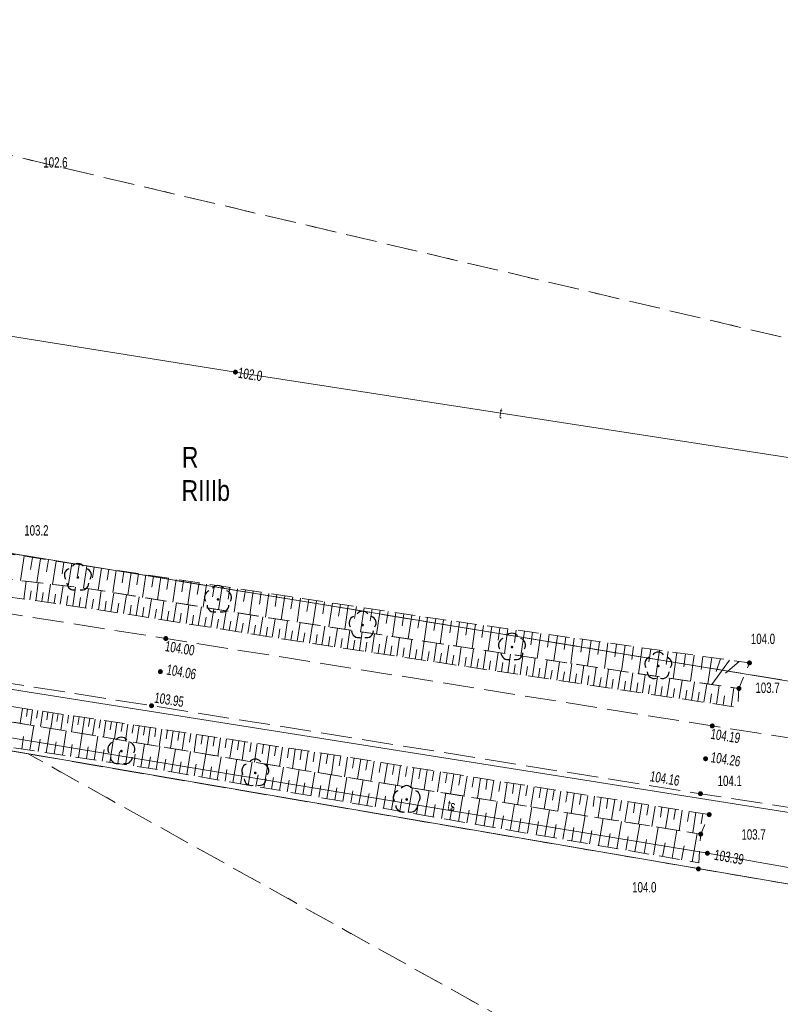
# Model space of a CAD drawing. Header units: inches. Extents: x 6497603 to 6502483, y 5925790 to 5934357.
# Tile 66 of 256: x 6500238 to 6500293, y 5926230 to 5926301. Entities that reach past the tile are written whole.
import ezdxf
from ezdxf.enums import TextEntityAlignment as Align

# ---------------------------------------------------------------- set-up
doc = ezdxf.new("R2010")
doc.units = ezdxf.units.IN
doc.header["$MEASUREMENT"] = 0
for name, pattern in [('1.5_0.75', [2.25, 1.5, -0.75]), ('2.25_0.75', [3, 2.25, -0.75]), ('219-1000', [0, 0]), ('egkk-1000', [3, 2.25, -0.75]), ('egug-1000', [1.5, 0.75, -0.75])]:
    doc.linetypes.add(name, pattern=pattern)
for name, color, linetype in [('000 Inne (niezydentyfikowane)', 7, 'Continuous'), ('209-oznaczenie konturu klasyfikacyjnego', 7, 'Continuous'), ('210-oznaczenie konturu użytku gruntowego', 7, 'Continuous'), ('217-kontur klasyfikacyjny', 7, 'Continuous'), ('218-kontur użytku gruntowego', 7, 'Continuous'), ('219-działka ewidencyjna', 7, 'Continuous'), ('drzewo liściaste', 7, 'Continuous'), ('jezdnia', 7, 'Continuous'), ('pikieta naturalna', 7, 'Continuous'), ('pikieta naturalna-Atr2', 7, 'Continuous'), ('pikieta sztuczna', 7, 'Continuous'), ('pikieta sztuczna-Atr2', 7, 'Continuous'), ('przewód telekomunikacyjny podziemny', 7, 'Continuous'), ('przewód telekomunikacyjny podziemny-Atr1', 7, 'Continuous'), ('rzędna', 7, 'Continuous'), ('rzędna-Atr2', 7, 'Continuous'), ('skarpa nieumocniona', 7, 'Continuous')]:
    doc.layers.add(name, color=color, linetype=linetype)
doc.styles.get("Standard").update_dxf_attribs({"font": 'arial.ttf'})

# ---------------------------------------------------------------- blocks, each defined once
blk = doc.blocks.new('OP021')
at = {"linetype": 'Continuous', "lineweight": 13}
h = blk.add_hatch(color=0, dxfattribs=at)
edge = h.paths.add_edge_path()
edge.add_arc((0, 0), 0.1, 0, 360)
at = {"color": 0, "linetype": 'Continuous', "lineweight": -3}
for centre, start, end in [((0, 0.5), 38.316, 141.684), ((-0.476, 0.154), 110.388, 213.756), ((0.476, 0.154), 326.244, 69.612), ((-0.294, -0.404), 182.272, 285.64), ((0.294, -0.404), 254.36, 357.728), ((0.294, -0.404), 254.36, 357.728)]:
    blk.add_arc(centre, 0.5, start, end, dxfattribs=at)
blk = doc.blocks.new('PW01')
at = {"linetype": 'Continuous', "lineweight": 13}
h = blk.add_hatch(color=0, dxfattribs=at)
edge = h.paths.add_edge_path()
edge.add_arc((0, 0), 0.18, 0, 360)

msp = doc.modelspace()

# ---------------------------------------------------------------- linework, layer by layer
at = {"layer": '000 Inne (niezydentyfikowane)', "color": 7, "linetype": 'Continuous', "lineweight": 18, "flags": 128}
for points in [[(6500238.61, 5926262.28), (6500238.33, 5926260.52)], [(6500239.2, 5926262.19), (6500239.06, 5926261.32)], [(6500239.78, 5926262.1), (6500239.51, 5926260.38)], [(6500240.35, 5926262.01), (6500240.22, 5926261.16)], [(6500240.92, 5926261.92), (6500240.66, 5926260.25)], [(6500241.48, 5926261.84), (6500241.35, 5926261.01)], [(6500242.04, 5926261.75), (6500241.78, 5926260.11)], [(6500242.58, 5926261.66), (6500242.46, 5926260.86)], [(6500243.13, 5926261.58), (6500242.88, 5926259.98)], [(6500243.66, 5926261.5), (6500243.54, 5926260.71)], [(6500244.19, 5926261.42), (6500243.95, 5926259.83)], [(6500244.72, 5926261.34), (6500244.6, 5926260.54)], [(6500245.25, 5926261.26), (6500245.01, 5926259.65)], [(6500245.79, 5926261.18), (6500245.67, 5926260.37)], [(6500246.32, 5926261.1), (6500246.08, 5926259.48)], [(6500238.58, 5926259.19), (6500238.75, 5926260.47)], [(6500239.44, 5926259.07), (6500239.62, 5926260.37)], [(6500246.86, 5926261.02), (6500246.74, 5926260.21)], [(6500247.4, 5926260.93), (6500247.15, 5926259.31)], [(6500247.94, 5926260.85), (6500247.82, 5926260.04)], [(6500248.48, 5926260.77), (6500248.24, 5926259.13)], [(6500249.03, 5926260.69), (6500248.9, 5926259.87)], [(6500249.58, 5926260.61), (6500249.33, 5926258.96)], [(6500250.12, 5926260.52), (6500250, 5926259.7)], [(6500250.67, 5926260.44), (6500250.42, 5926258.78)], [(6500251.23, 5926260.36), (6500251.1, 5926259.52)], [(6500239.01, 5926259.13), (6500239.1, 5926259.78)], [(6500239.88, 5926259.01), (6500239.97, 5926259.67)], [(6500240.32, 5926258.95), (6500240.51, 5926260.26)], [(6500241.21, 5926258.82), (6500241.41, 5926260.16)], [(6500242.11, 5926258.69), (6500242.32, 5926260.05)], [(6500243.04, 5926258.55), (6500243.24, 5926259.94)], [(6500243.96, 5926258.41), (6500244.17, 5926259.79)], [(6500244.87, 5926258.27), (6500245.08, 5926259.64)], [(6500251.78, 5926260.27), (6500251.53, 5926258.6)], [(6500252.34, 5926260.19), (6500252.21, 5926259.35)], [(6500252.9, 5926260.1), (6500252.64, 5926258.42)], [(6500253.46, 5926260.02), (6500253.33, 5926259.18)], [(6500254.02, 5926259.93), (6500253.76, 5926258.24)], [(6500254.58, 5926259.85), (6500254.45, 5926259)], [(6500255.15, 5926259.76), (6500254.89, 5926258.06)], [(6500255.71, 5926259.68), (6500255.59, 5926258.82)], [(6500240.76, 5926258.89), (6500240.86, 5926259.55)], [(6500241.66, 5926258.75), (6500241.76, 5926259.43)], [(6500242.57, 5926258.62), (6500242.68, 5926259.3)], [(6500243.5, 5926258.48), (6500243.6, 5926259.17)], [(6500244.42, 5926258.34), (6500244.52, 5926259.03)], [(6500245.78, 5926258.14), (6500246, 5926259.5)], [(6500246.69, 5926257.99), (6500246.9, 5926259.35)], [(6500247.59, 5926257.85), (6500247.8, 5926259.2)], [(6500248.49, 5926257.71), (6500248.7, 5926259.06)], [(6500256.28, 5926259.59), (6500256.02, 5926257.87)], [(6500256.86, 5926259.51), (6500256.73, 5926258.65)], [(6500257.43, 5926259.42), (6500257.17, 5926257.7)], [(6500258, 5926259.33), (6500257.87, 5926258.47)], [(6500258.57, 5926259.25), (6500258.31, 5926257.53)], [(6500259.15, 5926259.16), (6500259.02, 5926258.3)], [(6500259.72, 5926259.07), (6500259.46, 5926257.35)], [(6500260.29, 5926258.99), (6500260.16, 5926258.13)], [(6500245.33, 5926258.2), (6500245.43, 5926258.89)], [(6500246.23, 5926258.06), (6500246.34, 5926258.74)], [(6500247.14, 5926257.92), (6500247.25, 5926258.6)], [(6500248.04, 5926257.78), (6500248.15, 5926258.45)], [(6500248.94, 5926257.64), (6500249.05, 5926258.31)], [(6500249.39, 5926257.56), (6500249.6, 5926258.91)], [(6500250.29, 5926257.42), (6500250.5, 5926258.77)], [(6500251.18, 5926257.28), (6500251.4, 5926258.62)], [(6500252.08, 5926257.14), (6500252.29, 5926258.48)], [(6500252.97, 5926257), (6500253.18, 5926258.33)], [(6500260.87, 5926258.9), (6500260.61, 5926257.18)], [(6500261.44, 5926258.81), (6500261.31, 5926257.95)], [(6500262.01, 5926258.73), (6500261.75, 5926257.01)], [(6500262.59, 5926258.64), (6500262.46, 5926257.78)], [(6500263.16, 5926258.55), (6500262.9, 5926256.83)], [(6500263.73, 5926258.47), (6500263.6, 5926257.61)], [(6500264.3, 5926258.38), (6500264.04, 5926256.66)], [(6500264.88, 5926258.29), (6500264.75, 5926257.43)], [(6500265.45, 5926258.21), (6500265.19, 5926256.49)], [(6500249.84, 5926257.49), (6500249.95, 5926258.17)], [(6500250.73, 5926257.35), (6500250.84, 5926258.02)], [(6500251.63, 5926257.21), (6500251.74, 5926257.88)], [(6500252.52, 5926257.07), (6500252.63, 5926257.74)], [(6500253.41, 5926256.93), (6500253.52, 5926257.59)], [(6500253.86, 5926256.86), (6500254.07, 5926258.19)], [(6500254.75, 5926256.71), (6500254.96, 5926258.05)], [(6500255.63, 5926256.57), (6500255.85, 5926257.9)], [(6500256.52, 5926256.43), (6500256.73, 5926257.77)], [(6500257.42, 5926256.29), (6500257.63, 5926257.63)], [(6500266.02, 5926258.12), (6500265.89, 5926257.26)], [(6500266.6, 5926258.03), (6500266.34, 5926256.31)], [(6500267.17, 5926257.95), (6500267.04, 5926257.09)], [(6500267.74, 5926257.86), (6500267.48, 5926256.14)], [(6500268.32, 5926257.77), (6500268.19, 5926256.91)], [(6500268.89, 5926257.69), (6500268.65, 5926255.96)], [(6500269.47, 5926257.61), (6500269.34, 5926256.74)], [(6500270.04, 5926257.53), (6500269.8, 5926255.79)], [(6500254.3, 5926256.78), (6500254.41, 5926257.45)], [(6500255.19, 5926256.64), (6500255.3, 5926257.31)], [(6500256.08, 5926256.5), (6500256.18, 5926257.17)], [(6500256.97, 5926256.36), (6500257.07, 5926257.03)], [(6500257.86, 5926256.22), (6500257.97, 5926256.89)], [(6500258.31, 5926256.15), (6500258.53, 5926257.49)], [(6500259.21, 5926256.01), (6500259.43, 5926257.36)], [(6500260.11, 5926255.87), (6500260.32, 5926257.22)], [(6500261.02, 5926255.74), (6500261.22, 5926257.09)], [(6500261.92, 5926255.6), (6500262.12, 5926256.95)], [(6500262.81, 5926255.47), (6500263.02, 5926256.82)], [(6500270.62, 5926257.45), (6500270.5, 5926256.58)], [(6500271.2, 5926257.37), (6500270.96, 5926255.62)], [(6500271.78, 5926257.28), (6500271.66, 5926256.41)], [(6500272.37, 5926257.2), (6500272.12, 5926255.44)], [(6500272.96, 5926257.12), (6500272.83, 5926256.23)], [(6500273.54, 5926257.04), (6500273.29, 5926255.26)], [(6500274.13, 5926256.95), (6500274.01, 5926256.06)], [(6500274.73, 5926256.87), (6500274.48, 5926255.08)], [(6500275.32, 5926256.79), (6500275.2, 5926255.89)], [(6500258.76, 5926256.08), (6500258.87, 5926256.75)], [(6500259.66, 5926255.94), (6500259.76, 5926256.62)], [(6500260.57, 5926255.8), (6500260.67, 5926256.48)], [(6500261.47, 5926255.67), (6500261.57, 5926256.34)], [(6500262.37, 5926255.53), (6500262.47, 5926256.21)], [(6500263.71, 5926255.33), (6500263.91, 5926256.68)], [(6500264.61, 5926255.2), (6500264.81, 5926256.54)], [(6500265.51, 5926255.07), (6500265.71, 5926256.41)], [(6500266.4, 5926254.93), (6500266.6, 5926256.27)], [(6500267.29, 5926254.8), (6500267.49, 5926256.14)], [(6500275.92, 5926256.7), (6500275.66, 5926254.9)], [(6500276.52, 5926256.62), (6500276.39, 5926255.71)], [(6500277.12, 5926256.53), (6500276.86, 5926254.72)], [(6500277.72, 5926256.45), (6500277.59, 5926255.54)], [(6500278.32, 5926256.36), (6500278.07, 5926254.54)], [(6500278.93, 5926256.28), (6500278.8, 5926255.36)], [(6500279.54, 5926256.19), (6500279.28, 5926254.36)], [(6500280.15, 5926256.11), (6500280.02, 5926255.18)], [(6500263.26, 5926255.4), (6500263.36, 5926256.07)], [(6500264.16, 5926255.27), (6500264.26, 5926255.94)], [(6500265.06, 5926255.13), (6500265.16, 5926255.8)], [(6500265.95, 5926255), (6500266.05, 5926255.67)], [(6500266.85, 5926254.86), (6500266.95, 5926255.54)], [(6500267.74, 5926254.73), (6500267.84, 5926255.4)], [(6500268.19, 5926254.66), (6500268.39, 5926256)], [(6500269.08, 5926254.53), (6500269.28, 5926255.87)], [(6500269.97, 5926254.4), (6500270.17, 5926255.73)], [(6500270.86, 5926254.26), (6500271.06, 5926255.6)], [(6500271.75, 5926254.13), (6500271.95, 5926255.47)], [(6500280.76, 5926256.02), (6500280.5, 5926254.17)], [(6500281.38, 5926255.93), (6500281.25, 5926255.01)], [(6500282, 5926255.85), (6500281.73, 5926253.99)], [(6500282.61, 5926255.76), (6500282.48, 5926254.83)], [(6500283.23, 5926255.67), (6500282.97, 5926253.8)], [(6500283.86, 5926255.58), (6500283.72, 5926254.65)], [(6500284.48, 5926255.5), (6500284.22, 5926253.62)], [(6500285.1, 5926255.41), (6500284.97, 5926254.47)], [(6500268.63, 5926254.6), (6500268.73, 5926255.27)], [(6500269.52, 5926254.46), (6500269.62, 5926255.13)], [(6500270.42, 5926254.33), (6500270.52, 5926255)], [(6500271.3, 5926254.2), (6500271.4, 5926254.87)], [(6500272.19, 5926254.07), (6500272.29, 5926254.73)], [(6500272.64, 5926254), (6500272.84, 5926255.33)], [(6500273.52, 5926253.87), (6500273.72, 5926255.2)], [(6500274.41, 5926253.73), (6500274.61, 5926255.06)], [(6500275.3, 5926253.6), (6500275.5, 5926254.93)], [(6500276.18, 5926253.47), (6500276.38, 5926254.8)], [(6500277.07, 5926253.33), (6500277.27, 5926254.66)], [(6500285.73, 5926255.32), (6500285.47, 5926253.43)], [(6500286.36, 5926255.23), (6500286.23, 5926254.29)], [(6500286.99, 5926255.14), (6500286.72, 5926253.25)], [(6500287.62, 5926255.05), (6500287.48, 5926254.1)], [(6500288.25, 5926254.96), (6500287.98, 5926253.06)], [(6500289.53, 5926254.78), (6500288.26, 5926253.02)], [(6500288.88, 5926254.88), (6500288.57, 5926253.95)], [(6500290.23, 5926254.69), (6500289.24, 5926253.85)], [(6500273.08, 5926253.93), (6500273.18, 5926254.6)], [(6500273.97, 5926253.8), (6500274.07, 5926254.46)], [(6500274.85, 5926253.67), (6500274.95, 5926254.33)], [(6500275.74, 5926253.53), (6500275.84, 5926254.2)], [(6500276.62, 5926253.4), (6500276.72, 5926254.06)], [(6500277.95, 5926253.2), (6500278.15, 5926254.53)], [(6500278.83, 5926253.07), (6500279.03, 5926254.39)], [(6500279.72, 5926252.94), (6500279.92, 5926254.26)], [(6500280.6, 5926252.8), (6500280.8, 5926254.13)], [(6500281.48, 5926252.67), (6500281.68, 5926254)], [(6500277.51, 5926253.27), (6500277.61, 5926253.93)], [(6500278.39, 5926253.14), (6500278.49, 5926253.8)], [(6500279.28, 5926253), (6500279.38, 5926253.67)], [(6500280.16, 5926252.87), (6500280.26, 5926253.53)], [(6500281.04, 5926252.74), (6500281.14, 5926253.4)], [(6500281.92, 5926252.61), (6500282.02, 5926253.27)], [(6500282.37, 5926252.54), (6500282.56, 5926253.86)], [(6500283.25, 5926252.41), (6500283.45, 5926253.73)], [(6500284.14, 5926252.27), (6500284.34, 5926253.6)], [(6500285.02, 5926252.14), (6500285.22, 5926253.47)], [(6500285.91, 5926252.01), (6500286.11, 5926253.34)], [(6500282.81, 5926252.47), (6500282.91, 5926253.14)], [(6500283.69, 5926252.34), (6500283.79, 5926253)], [(6500284.58, 5926252.21), (6500284.68, 5926252.87)], [(6500285.47, 5926252.07), (6500285.57, 5926252.74)], [(6500286.36, 5926251.94), (6500286.46, 5926252.61)], [(6500286.8, 5926251.87), (6500287, 5926253.21)], [(6500287.69, 5926251.74), (6500287.89, 5926253.07)], [(6500288.59, 5926251.6), (6500288.79, 5926252.94)], [(6500289.66, 5926251.44), (6500289.86, 5926252.78)], [(6500287.25, 5926251.81), (6500287.35, 5926252.47)], [(6500288.14, 5926251.67), (6500288.24, 5926252.34)], [(6500289.07, 5926251.53), (6500289.17, 5926252.2)], [(6500238.49, 5926251.3), (6500238.32, 5926250.22)], [(6500238.85, 5926251.25), (6500238.77, 5926250.7)], [(6500239.21, 5926251.2), (6500239.05, 5926250.1)], [(6500239.58, 5926251.14), (6500239.49, 5926250.59)], [(6500239.94, 5926251.09), (6500239.78, 5926249.98)], [(6500240.31, 5926251.03), (6500240.23, 5926250.47)], [(6500240.69, 5926250.98), (6500240.52, 5926249.85)], [(6500241.06, 5926250.92), (6500240.97, 5926250.36)], [(6500241.43, 5926250.86), (6500241.26, 5926249.73)], [(6500241.81, 5926250.81), (6500241.73, 5926250.24)], [(6500242.19, 5926250.75), (6500242.02, 5926249.6)], [(6500242.57, 5926250.69), (6500242.49, 5926250.12)], [(6500242.96, 5926250.64), (6500242.78, 5926249.48)], [(6500243.34, 5926250.58), (6500243.25, 5926250)], [(6500243.73, 5926250.52), (6500243.55, 5926249.35)], [(6500244.12, 5926250.46), (6500244.03, 5926249.87)], [(6500244.51, 5926250.4), (6500244.33, 5926249.22)], [(6500239.02, 5926248.27), (6500239.29, 5926250.06)], [(6500240.2, 5926248.1), (6500240.47, 5926249.86)], [(6500244.9, 5926250.34), (6500244.81, 5926249.75)], [(6500245.3, 5926250.28), (6500245.12, 5926249.09)], [(6500245.7, 5926250.22), (6500245.61, 5926249.62)], [(6500246.09, 5926250.16), (6500245.91, 5926248.96)], [(6500246.5, 5926250.1), (6500246.41, 5926249.5)], [(6500246.9, 5926250.04), (6500246.72, 5926248.82)], [(6500247.31, 5926249.98), (6500247.21, 5926249.37)], [(6500247.71, 5926249.92), (6500247.53, 5926248.69)], [(6500248.12, 5926249.86), (6500248.03, 5926249.24)], [(6500248.54, 5926249.8), (6500248.35, 5926248.55)], [(6500248.95, 5926249.74), (6500248.86, 5926249.11)], [(6500238.43, 5926248.36), (6500238.56, 5926249.26)], [(6500239.61, 5926248.18), (6500239.75, 5926249.07)], [(6500241.37, 5926247.92), (6500241.63, 5926249.67)], [(6500242.52, 5926247.74), (6500242.79, 5926249.48)], [(6500243.67, 5926247.57), (6500243.93, 5926249.29)], [(6500244.8, 5926247.4), (6500245.06, 5926249.1)], [(6500249.37, 5926249.67), (6500249.18, 5926248.42)], [(6500249.79, 5926249.61), (6500249.69, 5926248.98)], [(6500250.21, 5926249.55), (6500250.02, 5926248.28)], [(6500250.63, 5926249.48), (6500250.54, 5926248.85)], [(6500251.06, 5926249.42), (6500250.87, 5926248.14)], [(6500251.49, 5926249.36), (6500251.39, 5926248.71)], [(6500251.92, 5926249.29), (6500251.72, 5926247.99)], [(6500252.35, 5926249.23), (6500252.25, 5926248.57)], [(6500252.78, 5926249.16), (6500252.59, 5926247.85)], [(6500253.22, 5926249.1), (6500253.12, 5926248.44)], [(6500253.66, 5926249.03), (6500253.46, 5926247.7)], [(6500240.78, 5926248.01), (6500240.92, 5926248.89)], [(6500241.95, 5926247.83), (6500242.08, 5926248.7)], [(6500243.1, 5926247.66), (6500243.23, 5926248.52)], [(6500244.24, 5926247.48), (6500244.37, 5926248.34)], [(6500245.93, 5926247.23), (6500246.18, 5926248.91)], [(6500247.04, 5926247.06), (6500247.29, 5926248.73)], [(6500248.14, 5926246.89), (6500248.39, 5926248.55)], [(6500249.24, 5926246.72), (6500249.52, 5926248.36)], [(6500254.1, 5926248.97), (6500254, 5926248.3)], [(6500254.54, 5926248.9), (6500254.34, 5926247.56)], [(6500254.99, 5926248.83), (6500254.89, 5926248.16)], [(6500255.44, 5926248.76), (6500255.24, 5926247.41)], [(6500255.89, 5926248.7), (6500255.79, 5926248.02)], [(6500256.34, 5926248.63), (6500256.14, 5926247.26)], [(6500256.8, 5926248.56), (6500256.69, 5926247.87)], [(6500257.26, 5926248.49), (6500257.05, 5926247.11)], [(6500257.72, 5926248.42), (6500257.61, 5926247.73)], [(6500258.18, 5926248.35), (6500257.97, 5926246.96)], [(6500258.64, 5926248.28), (6500258.54, 5926247.58)], [(6500245.37, 5926247.31), (6500245.49, 5926248.16)], [(6500246.49, 5926247.14), (6500246.61, 5926247.98)], [(6500247.59, 5926246.98), (6500247.72, 5926247.81)], [(6500248.69, 5926246.81), (6500248.83, 5926247.63)], [(6500250.34, 5926246.53), (6500250.62, 5926248.18)], [(6500251.44, 5926246.34), (6500251.73, 5926247.99)], [(6500252.55, 5926246.14), (6500252.84, 5926247.81)], [(6500253.67, 5926245.95), (6500253.95, 5926247.62)], [(6500259.11, 5926248.21), (6500258.9, 5926246.8)], [(6500259.58, 5926248.14), (6500259.48, 5926247.44)], [(6500260.05, 5926248.07), (6500259.84, 5926246.65)], [(6500260.53, 5926248), (6500260.42, 5926247.29)], [(6500261, 5926247.93), (6500260.79, 5926246.5)], [(6500261.48, 5926247.86), (6500261.36, 5926247.14)], [(6500261.96, 5926247.78), (6500261.73, 5926246.35)], [(6500262.43, 5926247.71), (6500262.32, 5926246.99)], [(6500262.91, 5926247.63), (6500262.68, 5926246.2)], [(6500263.39, 5926247.56), (6500263.28, 5926246.84)], [(6500249.79, 5926246.62), (6500249.93, 5926247.44)], [(6500250.89, 5926246.43), (6500251.03, 5926247.26)], [(6500252, 5926246.24), (6500252.14, 5926247.07)], [(6500253.11, 5926246.05), (6500253.25, 5926246.88)], [(6500254.78, 5926245.76), (6500255.07, 5926247.44)], [(6500255.91, 5926245.57), (6500256.2, 5926247.25)], [(6500257.03, 5926245.37), (6500257.33, 5926247.06)], [(6500258.17, 5926245.18), (6500258.46, 5926246.88)], [(6500263.87, 5926247.48), (6500263.64, 5926246.04)], [(6500264.35, 5926247.4), (6500264.23, 5926246.68)], [(6500264.83, 5926247.33), (6500264.6, 5926245.89)], [(6500265.31, 5926247.25), (6500265.19, 5926246.53)], [(6500265.79, 5926247.17), (6500265.56, 5926245.73)], [(6500266.27, 5926247.1), (6500266.15, 5926246.38)], [(6500266.75, 5926247.02), (6500266.52, 5926245.58)], [(6500267.23, 5926246.94), (6500267.11, 5926246.22)], [(6500267.71, 5926246.87), (6500267.48, 5926245.43)], [(6500254.22, 5926245.86), (6500254.37, 5926246.69)], [(6500255.34, 5926245.66), (6500255.49, 5926246.5)], [(6500256.47, 5926245.47), (6500256.62, 5926246.31)], [(6500259.3, 5926244.98), (6500259.6, 5926246.69)], [(6500260.45, 5926244.78), (6500260.75, 5926246.51)], [(6500261.61, 5926244.58), (6500261.91, 5926246.32)], [(6500262.78, 5926244.38), (6500263.08, 5926246.13)], [(6500268.19, 5926246.79), (6500268.07, 5926246.07)], [(6500268.67, 5926246.72), (6500268.44, 5926245.27)], [(6500269.15, 5926246.64), (6500269.03, 5926245.92)], [(6500269.63, 5926246.56), (6500269.4, 5926245.12)], [(6500270.11, 5926246.49), (6500270, 5926245.76)], [(6500270.59, 5926246.41), (6500270.36, 5926244.96)], [(6500271.08, 5926246.33), (6500270.96, 5926245.61)], [(6500271.56, 5926246.26), (6500271.33, 5926244.81)], [(6500272.04, 5926246.18), (6500271.93, 5926245.45)], [(6500257.6, 5926245.27), (6500257.75, 5926246.12)], [(6500258.73, 5926245.08), (6500258.88, 5926245.93)], [(6500259.88, 5926244.88), (6500260.03, 5926245.74)], [(6500261.03, 5926244.68), (6500261.18, 5926245.55)], [(6500263.95, 5926244.18), (6500264.25, 5926245.94)], [(6500265.13, 5926243.98), (6500265.44, 5926245.75)], [(6500266.33, 5926243.77), (6500266.64, 5926245.56)], [(6500272.52, 5926246.1), (6500272.29, 5926244.65)], [(6500273.01, 5926246.03), (6500272.89, 5926245.3)], [(6500273.49, 5926245.95), (6500273.26, 5926244.5)], [(6500273.97, 5926245.87), (6500273.86, 5926245.15)], [(6500274.46, 5926245.79), (6500274.23, 5926244.34)], [(6500274.94, 5926245.72), (6500274.83, 5926244.99)], [(6500275.43, 5926245.64), (6500275.19, 5926244.19)], [(6500275.91, 5926245.56), (6500275.79, 5926244.84)], [(6500276.39, 5926245.49), (6500276.16, 5926244.03)], [(6500262.19, 5926244.48), (6500262.34, 5926245.35)], [(6500263.36, 5926244.28), (6500263.51, 5926245.16)], [(6500264.54, 5926244.08), (6500264.69, 5926244.96)], [(6500265.73, 5926243.87), (6500265.88, 5926244.77)], [(6500267.53, 5926243.56), (6500267.84, 5926245.37)], [(6500268.74, 5926243.35), (6500269.06, 5926245.17)], [(6500269.96, 5926243.14), (6500270.28, 5926244.98)], [(6500271.19, 5926242.93), (6500271.51, 5926244.78)], [(6500276.88, 5926245.41), (6500276.76, 5926244.68)], [(6500277.36, 5926245.33), (6500277.13, 5926243.88)], [(6500277.85, 5926245.26), (6500277.73, 5926244.53)], [(6500278.33, 5926245.18), (6500278.1, 5926243.72)], [(6500278.82, 5926245.1), (6500278.7, 5926244.37)], [(6500279.31, 5926245.02), (6500279.07, 5926243.57)], [(6500279.79, 5926244.95), (6500279.68, 5926244.22)], [(6500280.28, 5926244.87), (6500280.05, 5926243.41)], [(6500280.76, 5926244.79), (6500280.65, 5926244.06)], [(6500281.25, 5926244.71), (6500281.02, 5926243.25)], [(6500266.93, 5926243.67), (6500267.08, 5926244.57)], [(6500268.14, 5926243.46), (6500268.29, 5926244.36)], [(6500269.35, 5926243.25), (6500269.51, 5926244.16)], [(6500272.44, 5926242.72), (6500272.76, 5926244.58)], [(6500273.69, 5926242.5), (6500274.01, 5926244.38)], [(6500274.95, 5926242.28), (6500275.27, 5926244.18)], [(6500281.74, 5926244.64), (6500281.62, 5926243.91)], [(6500282.22, 5926244.56), (6500281.99, 5926243.1)], [(6500282.71, 5926244.48), (6500282.6, 5926243.75)], [(6500283.2, 5926244.4), (6500282.97, 5926242.94)], [(6500283.69, 5926244.33), (6500283.57, 5926243.59)], [(6500284.18, 5926244.25), (6500283.94, 5926242.78)], [(6500284.66, 5926244.17), (6500284.55, 5926243.44)], [(6500285.15, 5926244.09), (6500284.92, 5926242.63)], [(6500285.64, 5926244.02), (6500285.52, 5926243.28)], [(6500270.58, 5926243.04), (6500270.74, 5926243.96)], [(6500271.81, 5926242.82), (6500271.97, 5926243.75)], [(6500273.06, 5926242.61), (6500273.22, 5926243.54)], [(6500274.31, 5926242.39), (6500274.48, 5926243.34)], [(6500276.21, 5926242.07), (6500276.54, 5926243.97)], [(6500277.49, 5926241.85), (6500277.83, 5926243.77)], [(6500278.78, 5926241.62), (6500279.12, 5926243.56)], [(6500280.08, 5926241.4), (6500280.42, 5926243.35)], [(6500286.13, 5926243.94), (6500285.9, 5926242.47)], [(6500286.62, 5926243.86), (6500286.5, 5926243.13)], [(6500287.11, 5926243.78), (6500286.88, 5926242.31)], [(6500287.6, 5926243.71), (6500287.48, 5926242.97)], [(6500275.58, 5926242.18), (6500275.74, 5926243.12)], [(6500276.85, 5926241.96), (6500277.02, 5926242.91)], [(6500278.14, 5926241.73), (6500278.3, 5926242.7)], [(6500281.39, 5926241.17), (6500281.73, 5926243.14)], [(6500282.71, 5926240.95), (6500283.05, 5926242.93)], [(6500284.04, 5926240.72), (6500284.39, 5926242.71)], [(6500279.43, 5926241.51), (6500279.6, 5926242.48)], [(6500280.74, 5926241.29), (6500280.91, 5926242.27)], [(6500282.05, 5926241.06), (6500282.22, 5926242.05)], [(6500285.39, 5926240.48), (6500285.74, 5926242.5)], [(6500286.84, 5926240.23), (6500287.19, 5926242.26)], [(6500283.38, 5926240.83), (6500283.55, 5926241.83)], [(6500284.71, 5926240.6), (6500284.89, 5926241.6)], [(6500286.08, 5926240.36), (6500286.26, 5926241.37)]]:
    msp.add_lwpolyline(points, dxfattribs=at)
at = {"layer": '217-kontur klasyfikacyjny', "color": 3, "linetype": 'egkk-1000', "lineweight": 18, "flags": 128}
for points in [[(6500313.7, 5926273.3), (6500199.56, 5926300.17)], [(6500202.28, 5926268.29), (6500310.35, 5926250.55)], [(6500238.9, 5926248.01), (6500199.3, 5926254.79)], [(6500287.13, 5926221.18), (6500238.9, 5926248.01)], [(6500312.29, 5926235.45), (6500238.9, 5926248.01)]]:
    msp.add_lwpolyline(points, dxfattribs=at)
at = {"layer": '218-kontur użytku gruntowego', "color": 3, "linetype": 'egug-1000', "lineweight": 18, "flags": 128}
for points in [[(6500313.7, 5926273.3), (6500199.56, 5926300.17)], [(6500202.28, 5926268.29), (6500310.35, 5926250.55)], [(6500238.9, 5926248.01), (6500199.3, 5926254.79)], [(6500287.13, 5926221.18), (6500238.9, 5926248.01)], [(6500312.29, 5926235.45), (6500238.9, 5926248.01)]]:
    msp.add_lwpolyline(points, dxfattribs=at)
at = {"layer": '219-działka ewidencyjna', "color": 3, "linetype": '219-1000', "lineweight": 18, "flags": 128}
for points in [[(6500310.35, 5926250.55), (6500202.28, 5926268.29)], [(6500313.13, 5926240.73), (6500199.91, 5926258.65)], [(6500312.29, 5926235.45), (6500199.3, 5926254.79)]]:
    msp.add_lwpolyline(points, dxfattribs=at)
at = {"layer": 'jezdnia', "color": 7, "linetype": '2.25_0.75', "lineweight": 18, "flags": 128}
msp.add_lwpolyline([(6500445.77, 5926225.13), (6500477.28, 5926219.98), (6500500.52, 5926216.32), (6500551.85, 5926208.28), (6500590.76, 5926201.99), (6500629.65, 5926195.92), (6500668.62, 5926189.73), (6500708.43, 5926183.37), (6500748.42, 5926176.93), (6500779.68, 5926172.04), (6500819.2, 5926165.9), (6500859.43, 5926159.56), (6500898.4, 5926153.26), (6500937.28, 5926147.22), (6500936.91, 5926144.94), (6500936.26, 5926142.38), (6500897.62, 5926148.36), (6500858.2, 5926154.58), (6500818.25, 5926160.88), (6500778.79, 5926167.14), (6500747.81, 5926171.88), (6500707.71, 5926178.38), (6500668.22, 5926184.67), (6500628.62, 5926190.86), (6500589.86, 5926197), (6500551.33, 5926203.18), (6500445.13, 5926220.13), (6500405, 5926226.56), (6500364.89, 5926233), (6500326.44, 5926239.09), (6500287.44, 5926245.14), (6500247.8, 5926251.49), (6500208.32, 5926257.73), (6500171.1, 5926263.74), (6500133.18, 5926269.89), (6500094.21, 5926275.92), (6500053.11, 5926282.47), (6499999.01, 5926290.88), (6499959.84, 5926296.95), (6499921.11, 5926303.13), (6499882.03, 5926309.23), (6499843.48, 5926315.33), (6499804.98, 5926321.39), (6499763.92, 5926325.7), (6499740.11, 5926328.2), (6499708.97, 5926329.7), (6499669.77, 5926331.59), (6499612.14, 5926332.17), (6499590.65, 5926333.3), (6499565.53, 5926335.73), (6499506.81, 5926343.39), (6499422.29, 5926354.7), (6499419.43, 5926354.99), (6499334.27, 5926366.31), (6499289.53, 5926369.55), (6499273.23, 5926369.35), (6499273.01, 5926371.91), (6499272.96, 5926374.41), (6499289.57, 5926374.85), (6499335.06, 5926371.26), (6499420.23, 5926359.86), (6499423.5, 5926359.5), (6499507.59, 5926348.2), (6499566.32, 5926340.5), (6499590.89, 5926338.22), (6499612.24, 5926337), (6499643.43, 5926336.46), (6499669.89, 5926336.53), (6499710.9, 5926336.33), (6499806.11, 5926326.28), (6499844.16, 5926320.23), (6499882.83, 5926314.04), (6499921.69, 5926307.83), (6499960.72, 5926301.83), (6499999.64, 5926295.76), (6500053.85, 5926287.25), (6500095.27, 5926280.64), (6500134.03, 5926274.62), (6500208.98, 5926262.68), (6500248.83, 5926256.34), (6500288.29, 5926250.03), (6500327.08, 5926244.06), (6500365.91, 5926238.01), (6500405.9, 5926231.52)], close=True, dxfattribs=at)
at = {"layer": 'przewód telekomunikacyjny podziemny', "color": 30, "linetype": 'Continuous', "lineweight": 18, "flags": 128}
for points in [[(6500073.28, 5926303.12), (6500141.69, 5926292.89), (6500200.13, 5926284.15), (6500253.86, 5926275.57), (6500297.68, 5926268.81), (6500351.21, 5926260.13), (6500401.03, 5926251.61), (6500450.1, 5926242.53), (6500466.55, 5926240.39)], [(6500793.95, 5926157.85), (6500767.15, 5926161.48), (6500756.77, 5926163.13), (6500728.68, 5926168.14), (6500681.45, 5926176.71), (6500632.87, 5926184.83), (6500575.54, 5926195.02), (6500538.95, 5926200.94), (6500507.15, 5926205.63), (6500467.69, 5926212.03), (6500421.5, 5926219.89), (6500362.01, 5926229.41), (6500329.83, 5926233.4), (6500287.94, 5926240.84), (6500233.28, 5926249.9), (6500176.25, 5926259.29), (6500132.02, 5926265.99), (6500121.1, 5926267.64)]]:
    msp.add_lwpolyline(points, dxfattribs=at)
at = {"layer": 'skarpa nieumocniona', "color": 7, "linetype": '1.5_0.75', "lineweight": 18, "flags": 128}
for points in [[(6499749.53, 5926337.75), (6499756.28, 5926337.08), (6499773.39, 5926334.99), (6499783.79, 5926333.68), (6499788.8, 5926332.87), (6499808.91, 5926329.98), (6499821, 5926328.13), (6499833.35, 5926326.3), (6499841.74, 5926324.99), (6499855.42, 5926322.75), (6499872.35, 5926319.98), (6499902.22, 5926316.1), (6499923.77, 5926312.95), (6499948.37, 5926309.19), (6499973.24, 5926305.52), (6499990.26, 5926302.49), (6500013.42, 5926298.02), (6500041.4, 5926292.79), (6500060.13, 5926289.88), (6500086.64, 5926285.71), (6500097.57, 5926284.03), (6500125.29, 5926279.77), (6500140.63, 5926277.51), (6500170.73, 5926272.89), (6500202.3, 5926267.92), (6500230.14, 5926263.6), (6500243.19, 5926261.57), (6500268.47, 5926257.75), (6500290.98, 5926254.58), (6500290.22, 5926252.73), (6500281.31, 5926254.05), (6500256.24, 5926257.84), (6500243.31, 5926259.93), (6500229.73, 5926261.55), (6500218.23, 5926263.69), (6500198.07, 5926267.57), (6500185.84, 5926269.57), (6500165.85, 5926272.33), (6500154.39, 5926274.01), (6500143.66, 5926275.45), (6500125.06, 5926278.01), (6500109.51, 5926280.53), (6500097.22, 5926282.64), (6500083.72, 5926284.75), (6500071.46, 5926286.78), (6500057.48, 5926289.03), (6500048.24, 5926290.52), (6500036.62, 5926292.31), (6500031.9, 5926292.95), (6500024.44, 5926293.94), (6500007.32, 5926296.6), (6499995.63, 5926298.37), (6499980.76, 5926300.65), (6499975.86, 5926301.39), (6499957.42, 5926304.55), (6499944.66, 5926306.66), (6499933.81, 5926308.4), (6499923.2, 5926310.27), (6499906.16, 5926313.05), (6499895.05, 5926314.89), (6499875.53, 5926317.98), (6499864.28, 5926319.83), (6499851.47, 5926321.79), (6499837.27, 5926323.99), (6499828.13, 5926325.39), (6499818.32, 5926326.97), (6499805.69, 5926328.97), (6499798.66, 5926330), (6499787.72, 5926331.66), (6499779.07, 5926332.87), (6499773.08, 5926333.54), (6499766.6, 5926334.49), (6499763.22, 5926334.89), (6499753.86, 5926336.14), (6499749.45, 5926336.67)], [(6499749.53, 5926337.75), (6499756.28, 5926337.08), (6499773.39, 5926334.99), (6499783.79, 5926333.68), (6499788.8, 5926332.87), (6499808.91, 5926329.98), (6499821, 5926328.13), (6499833.35, 5926326.3), (6499841.74, 5926324.99), (6499855.42, 5926322.75), (6499872.35, 5926319.98), (6499902.22, 5926316.1), (6499923.77, 5926312.95), (6499948.37, 5926309.19), (6499973.24, 5926305.52), (6499990.26, 5926302.49), (6500013.42, 5926298.02), (6500041.4, 5926292.79), (6500060.13, 5926289.88), (6500086.64, 5926285.71), (6500097.57, 5926284.03), (6500125.29, 5926279.77), (6500140.63, 5926277.51), (6500170.73, 5926272.89), (6500202.3, 5926267.92), (6500230.14, 5926263.6), (6500243.19, 5926261.57), (6500268.47, 5926257.75), (6500290.98, 5926254.58), (6500290.22, 5926252.73), (6500281.31, 5926254.05), (6500256.24, 5926257.84), (6500243.31, 5926259.93), (6500229.73, 5926261.55), (6500218.23, 5926263.69), (6500198.07, 5926267.57), (6500185.84, 5926269.57), (6500165.85, 5926272.33), (6500154.39, 5926274.01), (6500143.66, 5926275.45), (6500125.06, 5926278.01), (6500109.51, 5926280.53), (6500097.22, 5926282.64), (6500083.72, 5926284.75), (6500071.46, 5926286.78), (6500057.48, 5926289.03), (6500048.24, 5926290.52), (6500036.62, 5926292.31), (6500031.9, 5926292.95), (6500024.44, 5926293.94), (6500007.32, 5926296.6), (6499995.63, 5926298.37), (6499980.76, 5926300.65), (6499975.86, 5926301.39), (6499957.42, 5926304.55), (6499944.66, 5926306.66), (6499933.81, 5926308.4), (6499923.2, 5926310.27), (6499906.16, 5926313.05), (6499895.05, 5926314.89), (6499875.53, 5926317.98), (6499864.28, 5926319.83), (6499851.47, 5926321.79), (6499837.27, 5926323.99), (6499828.13, 5926325.39), (6499818.32, 5926326.97), (6499805.69, 5926328.97), (6499798.66, 5926330), (6499787.72, 5926331.66), (6499779.07, 5926332.87), (6499773.08, 5926333.54), (6499766.6, 5926334.49), (6499763.22, 5926334.89), (6499753.86, 5926336.14), (6499749.45, 5926336.67)], [(6499749.45, 5926336.67), (6499753.86, 5926336.14), (6499763.22, 5926334.89), (6499766.6, 5926334.49), (6499773.08, 5926333.54), (6499779.07, 5926332.87), (6499787.72, 5926331.66), (6499798.66, 5926330), (6499805.69, 5926328.97), (6499818.32, 5926326.97), (6499828.13, 5926325.39), (6499837.27, 5926323.99), (6499851.47, 5926321.79), (6499864.28, 5926319.83), (6499875.53, 5926317.98), (6499895.05, 5926314.89), (6499906.16, 5926313.05), (6499923.2, 5926310.27), (6499933.81, 5926308.4), (6499944.66, 5926306.66), (6499957.42, 5926304.55), (6499975.86, 5926301.39), (6499980.76, 5926300.65), (6499995.63, 5926298.37), (6500007.32, 5926296.6), (6500024.44, 5926293.94), (6500031.9, 5926292.95), (6500036.62, 5926292.31), (6500048.24, 5926290.52), (6500057.48, 5926289.03), (6500071.46, 5926286.78), (6500083.72, 5926284.75), (6500097.22, 5926282.64), (6500109.51, 5926280.53), (6500125.06, 5926278.01), (6500143.66, 5926275.45), (6500154.39, 5926274.01), (6500165.85, 5926272.33), (6500185.84, 5926269.57), (6500198.07, 5926267.57), (6500218.23, 5926263.69), (6500229.73, 5926261.55), (6500243.31, 5926259.93), (6500256.24, 5926257.84), (6500281.31, 5926254.05), (6500290.22, 5926252.73), (6500290.15, 5926251.37), (6500273.1, 5926253.93), (6500259.25, 5926256), (6500245.76, 5926258.14), (6500240.21, 5926258.97), (6500229.71, 5926260.39), (6500221.77, 5926261.66), (6500212.15, 5926263.16), (6500202.73, 5926264.75), (6500185.49, 5926267.69), (6500167.83, 5926270.49), (6500163.19, 5926271.15), (6500153.57, 5926272.65), (6500136.15, 5926275.31), (6500124.94, 5926277.03), (6500113.86, 5926278.78), (6500094.44, 5926281.81), (6500073.33, 5926285.23), (6500052.74, 5926288.45), (6500034.68, 5926291.25), (6500024.13, 5926292.79), (6500019.3, 5926293.43), (6500007.84, 5926295.15), (6500000.15, 5926296.26), (6499995.23, 5926297.06), (6499991.39, 5926297.52), (6499979.25, 5926299.16), (6499975.37, 5926299.97), (6499968.77, 5926301.18), (6499944.79, 5926305.2), (6499923.1, 5926309.06), (6499897.27, 5926313.13), (6499875.35, 5926316.66), (6499854.92, 5926319.92), (6499837.07, 5926322.7), (6499825.84, 5926324.47), (6499808.6, 5926327.23), (6499798.31, 5926328.89), (6499783.38, 5926331.36), (6499775.31, 5926332.29), (6499766.77, 5926333.35), (6499753.76, 5926334.97), (6499749.38, 5926335.47)], [(6499749.45, 5926336.67), (6499753.86, 5926336.14), (6499763.22, 5926334.89), (6499766.6, 5926334.49), (6499773.08, 5926333.54), (6499779.07, 5926332.87), (6499787.72, 5926331.66), (6499798.66, 5926330), (6499805.69, 5926328.97), (6499818.32, 5926326.97), (6499828.13, 5926325.39), (6499837.27, 5926323.99), (6499851.47, 5926321.79), (6499864.28, 5926319.83), (6499875.53, 5926317.98), (6499895.05, 5926314.89), (6499906.16, 5926313.05), (6499923.2, 5926310.27), (6499933.81, 5926308.4), (6499944.66, 5926306.66), (6499957.42, 5926304.55), (6499975.86, 5926301.39), (6499980.76, 5926300.65), (6499995.63, 5926298.37), (6500007.32, 5926296.6), (6500024.44, 5926293.94), (6500031.9, 5926292.95), (6500036.62, 5926292.31), (6500048.24, 5926290.52), (6500057.48, 5926289.03), (6500071.46, 5926286.78), (6500083.72, 5926284.75), (6500097.22, 5926282.64), (6500109.51, 5926280.53), (6500125.06, 5926278.01), (6500143.66, 5926275.45), (6500154.39, 5926274.01), (6500165.85, 5926272.33), (6500185.84, 5926269.57), (6500198.07, 5926267.57), (6500218.23, 5926263.69), (6500229.73, 5926261.55), (6500243.31, 5926259.93), (6500256.24, 5926257.84), (6500281.31, 5926254.05), (6500290.22, 5926252.73), (6500290.15, 5926251.37), (6500273.1, 5926253.93), (6500259.25, 5926256), (6500245.76, 5926258.14), (6500240.21, 5926258.97), (6500229.71, 5926260.39), (6500221.77, 5926261.66), (6500212.15, 5926263.16), (6500202.73, 5926264.75), (6500185.49, 5926267.69), (6500167.83, 5926270.49), (6500163.19, 5926271.15), (6500153.57, 5926272.65), (6500136.15, 5926275.31), (6500124.94, 5926277.03), (6500113.86, 5926278.78), (6500094.44, 5926281.81), (6500073.33, 5926285.23), (6500052.74, 5926288.45), (6500034.68, 5926291.25), (6500024.13, 5926292.79), (6500019.3, 5926293.43), (6500007.84, 5926295.15), (6500000.15, 5926296.26), (6499995.23, 5926297.06), (6499991.39, 5926297.52), (6499979.25, 5926299.16), (6499975.37, 5926299.97), (6499968.77, 5926301.18), (6499944.79, 5926305.2), (6499923.1, 5926309.06), (6499897.27, 5926313.13), (6499875.35, 5926316.66), (6499854.92, 5926319.92), (6499837.07, 5926322.7), (6499825.84, 5926324.47), (6499808.6, 5926327.23), (6499798.31, 5926328.89), (6499783.38, 5926331.36), (6499775.31, 5926332.29), (6499766.77, 5926333.35), (6499753.76, 5926334.97), (6499749.38, 5926335.47)], [(6499975.42, 5926292.43), (6499981.45, 5926291.57), (6500000.86, 5926288.64), (6500012.44, 5926286.96), (6500026.49, 5926284.68), (6500043.13, 5926281.94), (6500065.01, 5926278.48), (6500071.14, 5926277.38), (6500084.27, 5926275.51), (6500100.74, 5926273.48), (6500119.84, 5926270.96), (6500143.5, 5926267.09), (6500169.55, 5926262.89), (6500197.72, 5926258.02), (6500230.35, 5926252.91), (6500237.45, 5926251.46), (6500261.41, 5926247.87), (6500288.07, 5926243.63), (6500287.46, 5926242.22), (6500258.79, 5926246.82), (6500234.09, 5926250.92), (6500230.96, 5926251.09), (6500219.23, 5926253.31), (6500201.25, 5926256.27), (6500197.48, 5926256.97), (6500192.2, 5926257.31), (6500179.7, 5926257.98), (6500154.73, 5926262.02), (6500139.63, 5926264.47), (6500124.64, 5926266.82), (6500097.42, 5926271.06), (6500084.78, 5926273.04), (6500078.39, 5926274.02), (6500070.32, 5926274.99), (6500062.83, 5926276.13), (6500039.57, 5926279.33), (6500016.21, 5926284), (6500012.17, 5926284.79), (6499998.27, 5926288.5), (6499975.17, 5926291.63)], [(6499975.42, 5926292.43), (6499981.45, 5926291.57), (6500000.86, 5926288.64), (6500012.44, 5926286.96), (6500026.49, 5926284.68), (6500043.13, 5926281.94), (6500065.01, 5926278.48), (6500071.14, 5926277.38), (6500084.27, 5926275.51), (6500100.74, 5926273.48), (6500119.84, 5926270.96), (6500143.5, 5926267.09), (6500169.55, 5926262.89), (6500197.72, 5926258.02), (6500230.35, 5926252.91), (6500237.45, 5926251.46), (6500261.41, 5926247.87), (6500288.07, 5926243.63), (6500287.46, 5926242.22), (6500258.79, 5926246.82), (6500234.09, 5926250.92), (6500230.96, 5926251.09), (6500219.23, 5926253.31), (6500201.25, 5926256.27), (6500197.48, 5926256.97), (6500192.2, 5926257.31), (6500179.7, 5926257.98), (6500154.73, 5926262.02), (6500139.63, 5926264.47), (6500124.64, 5926266.82), (6500097.42, 5926271.06), (6500084.78, 5926273.04), (6500078.39, 5926274.02), (6500070.32, 5926274.99), (6500062.83, 5926276.13), (6500039.57, 5926279.33), (6500016.21, 5926284), (6500012.17, 5926284.79), (6499998.27, 5926288.5), (6499975.17, 5926291.63)], [(6500179.7, 5926257.98), (6500192.2, 5926257.31), (6500197.48, 5926256.97), (6500201.25, 5926256.27), (6500219.23, 5926253.31), (6500230.96, 5926251.09), (6500234.09, 5926250.92), (6500258.79, 5926246.82), (6500287.46, 5926242.22), (6500287.33, 5926240.15), (6500248.69, 5926246.81), (6500230.52, 5926249.56), (6500199.66, 5926254.66)], [(6500179.7, 5926257.98), (6500192.2, 5926257.31), (6500197.48, 5926256.97), (6500201.25, 5926256.27), (6500219.23, 5926253.31), (6500230.96, 5926251.09), (6500234.09, 5926250.92), (6500258.79, 5926246.82), (6500287.46, 5926242.22), (6500287.33, 5926240.15), (6500248.69, 5926246.81), (6500230.52, 5926249.56), (6500199.66, 5926254.66)]]:
    msp.add_lwpolyline(points, close=True, dxfattribs=at)

# ---------------------------------------------------------------- block references
at = {"layer": 'drzewo liściaste', "color": 94, "linetype": 'Continuous', "lineweight": 18}
for p in [(6500242.48, 5926260.75), (6500252.6, 5926259.16), (6500263.04, 5926257.31), (6500273.83, 5926255.72), (6500284.39, 5926254.36), (6500245.62, 5926248.21), (6500255.29, 5926246.64), (6500266.23, 5926244.72)]:
    msp.add_blockref('OP021', p, dxfattribs=at)
at = {"layer": 'pikieta naturalna', "color": 7, "linetype": 'Continuous', "lineweight": 13}
for p in [(6500290.98, 5926254.58), (6500290.22, 5926252.73), (6500288.07, 5926243.63), (6500287.46, 5926242.22), (6500287.29, 5926239.71)]:
    msp.add_blockref('PW01', p, dxfattribs=at)
at = {"layer": 'pikieta sztuczna', "color": 7, "linetype": 'Continuous', "lineweight": 13}
for p in [(6500248.83, 5926256.34), (6500248.44, 5926253.95), (6500247.8, 5926251.49), (6500288.29, 5926250.03), (6500287.81, 5926247.66), (6500287.44, 5926245.14)]:
    msp.add_blockref('PW01', p, dxfattribs=at)
at = {"layer": 'rzędna', "color": 30, "linetype": 'Continuous', "lineweight": 18}
for p in [(6500253.86, 5926275.57), (6500287.94, 5926240.84)]:
    msp.add_blockref('PW01', p, dxfattribs=at)

# ---------------------------------------------------------------- texts
at = {"layer": '209-oznaczenie konturu klasyfikacyjnego', "color": 3, "linetype": 'Continuous', "lineweight": 18, "width": 0.79}
msp.add_text('RIIIb', height=1.5, dxfattribs=at).set_placement((6500249.97, 5926267.77), align=Align.TOP_LEFT)
at = {"layer": '210-oznaczenie konturu użytku gruntowego', "color": 3, "linetype": 'Continuous', "lineweight": 18, "width": 0.79}
msp.add_text('R', height=1.5, dxfattribs=at).set_placement((6500249.99, 5926268.67))
at = {"layer": 'pikieta naturalna-Atr2', "color": 7, "width": 0.667}
for s, p in [('102.6', (6500239.99, 5926290.33)), ('103.2', (6500238.61, 5926263.77)), ('104.0', (6500291.08, 5926255.94)), ('103.7', (6500291.41, 5926252.41)), ('104.1', (6500288.68, 5926245.69)), ('103.7', (6500290.4, 5926241.82)), ('104.0', (6500282.51, 5926238.01))]:
    msp.add_text(s, height=0.75, dxfattribs=at).set_placement(p)
at = {"layer": 'pikieta sztuczna-Atr2', "color": 7, "width": 0.667}
for s, rotation, p in [('104.00', 350.817, (6500248.73, 5926255.44)), ('104.06', 350.061, (6500248.84, 5926253.75)), ('103.95', 351.08, (6500247.96, 5926251.72)), ('104.19', 350.891, (6500288.13, 5926249.11)), ('104.26', 351.056, (6500288.15, 5926247.42)), ('104.16', 350.447, (6500283.75, 5926246.05))]:
    msp.add_text(s, height=0.75, rotation=rotation, dxfattribs=at).set_placement(p)
at = {"layer": 'przewód telekomunikacyjny podziemny-Atr1', "color": 30, "width": 0.667}
msp.add_text('t', height=0.75, rotation=351.229, dxfattribs=at).set_placement((6500272.92, 5926272.63), align=Align.MIDDLE_LEFT)
msp.add_text('ts', height=0.75, rotation=350.588, dxfattribs=at).set_placement((6500269.13, 5926243.96))
at = {"layer": 'rzędna-Atr2', "color": 30, "width": 0.667}
for s, rotation, p in [('102.0', 351.23, (6500254.06, 5926275.54)), ('103.39', 349.929, (6500288.45, 5926240.75))]:
    msp.add_text(s, height=0.75, rotation=rotation, dxfattribs=at).set_placement(p, align=Align.MIDDLE_LEFT)

doc.saveas('drawing.dxf')
